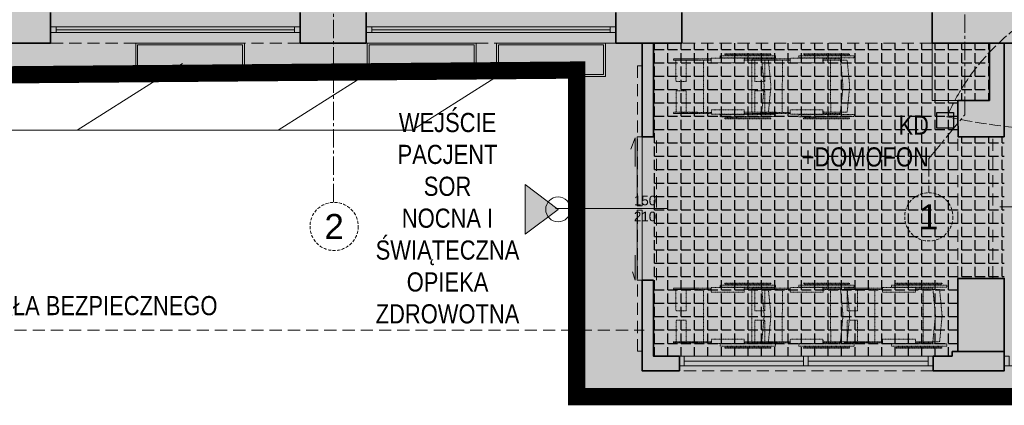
# Model space of a CAD drawing. Header units: millimetres. Extents: x -1413 to 4627, y 0 to 12711.
# Tile 67 of 247: x 775 to 1804, y 5872 to 6276. Entities that reach past the tile are written whole.
import ezdxf
from ezdxf.enums import TextEntityAlignment as Align

# ---------------------------------------------------------------- set-up
doc = ezdxf.new("R2010")
doc.units = ezdxf.units.MM
for name, pattern in [('ACAD_ISO02W100', [15, 12, -3]), ('CACHE2', [4.7625, 3.175, -1.5875]), ('CENTER2', [28.575, 19.05, -3.175, 3.175, -3.175]), ('CONTINU', [0]), ('DASHED', [19.05, 12.7, -6.35]), ('DASHED2', [0.375, 0.25, -0.125]), ('HIDDEN', [0.375, 0.25, -0.125])]:
    doc.linetypes.add(name, pattern=pattern)
for name, color, linetype in [('72', 1, 'Continuous'), ('_okna last okna', 251, 'Continuous'), ('sq_sc.kurtynowa', 4, 'Continuous'), ('SQ_STREFY FUNKCJONALNE', 7, 'Continuous')]:
    doc.layers.add(name, color=color, linetype=linetype)
for name, color, linetype, lineweight in [('SQ-Przerywana', 252, 'DASHED', 5), ('SQ_Drzwi', 170, 'Continuous', 9), ('SQ_HATCH', 140, 'Continuous', 13), ('SQ_ISTN.Ściany', 140, 'Continuous', 35), ('SQ_Nadproża', 112, 'DASHED', 13), ('Sq_Okna', 170, 'Continuous', 9), ('SQ_Opisy', 7, 'Continuous', 18), ('SQ_Osie', 220, 'CENTER2', 9), ('SQ_PROJ.Ściany', 7, 'Continuous', 35), ('SQ_TECHNOLOGIA', 251, 'Continuous', 9), ('SQ_TECHNOLOGIA I WYPOSAŻENIE', 8, 'Continuous', 5), ('SQ_ZAKRES_OPRACOWANIA', 7, 'ACAD_ISO02W100', 20)]:
    doc.layers.add(name, color=color, linetype=linetype, lineweight=lineweight)
doc.layers.add('SQ_STOLARKA ISTNIEJĄCA', color=7, linetype='Continuous', lineweight=9, true_color=0x575757)
doc.layers.add('SQ_Widok', color=7, linetype='DASHED', lineweight=15, true_color=0x474747)
doc.styles.add('Arial Narrow_2', font='ARIALN.TTF', dxfattribs={"height": 20})
doc.styles.get("Standard").update_dxf_attribs({"font": 'arial.ttf'})
pattern_1 = [(0, (0, 0), (0, 13.97), [10.16, -3.81]), (90, (0, 0), (-13.97, 9e-16), [10.16, -3.81])]

# ---------------------------------------------------------------- blocks, each defined once
blk = doc.blocks.new('osie bud A')
at = {"layer": 'SQ_Osie'}
for p, q in [((23474.3, 19372.6), (23474.3, 17597.3)), ((22852.1, 19327), (22852.1, 19362.9)), ((22852.1, 19327), (22814.4, 19281.4)), ((22814.4, 19281.4), (22815.5, 17546.8))]:
    blk.add_line(p, q, dxfattribs=at)
at = {"layer": 'SQ_Osie', "linetype": 'ByBlock'}
for centre in [(23473.6, 19398.1), (22852.1, 19388.1)]:
    blk.add_circle(centre, 25.2, dxfattribs=at)
at = {"layer": 'SQ_Osie'}
for s, p in [('2', (23473.6, 19398.1)), ('1', (22852.1, 19388.1))]:
    blk.add_text(s, height=26, rotation=180, dxfattribs=at).set_placement(p, align=Align.MIDDLE_CENTER)
blk = doc.blocks.new('stan projektowany')
at = {"layer": 'SQ_HATCH'}
h = blk.add_hatch(dxfattribs=at)
h.set_pattern_fill('ANGLE')
h.set_pattern_definition([(0, (-10464.962, 6233.929), (0, 6.985), [5.08, -1.905]), (90, (-10464.962, 6233.929), (-6.985, 4e-16), [5.08, -1.905])])
h.paths.add_polyline_path([(-15233.1, 8198.7), (-15198.1, 8198.7), (-15176.6, 8198.7), (-15176.6, 8216.2), (-15144.6, 8216.2), (-15144.6, 8147.2), (-15144.6, 7886.2), (-15144.6, 7837.2), (-15144.6, 7734.8), (-15104.7, 7734.8), (-15104.6, 10535.6), (-15737.6, 10535.6), (-15737.6, 10615.6), (-15789.6, 10615.6), (-16075.6, 10615.6), (-16075.6, 9587.3), (-16120.1, 9587.3), (-16120.1, 9436.6), (-16071.6, 9436.6), (-16071.6, 9307.6), (-16259.6, 9307.6), (-16259.6, 8898.7), (-16704.6, 8898.7), (-16704.6, 7768.2), (-16704.6, 7751.8), (-16685.6, 7751.8), (-16685.6, 7130.6), (-16718.1, 7131.6), (-16718.1, 7178.2), (-16999.6, 7178.2), (-16999.6, 7808.2), (-19394.6, 7808.2), (-19394.6, 6211.2), (-19462.5, 6211.2), (-19462.5, 5925.5), (-18509.3, 5925.5), (-18509.3, 6211.2), (-17103, 6223), (-17103, 5881.5), (-15104.7, 5873.3), (-15104.7, 7734.8), (-15144.6, 7734.8), (-15144.6, 7707.2), (-15176.6, 7707.2), (-15176.6, 7706.7), (-15176.6, 7706.7), (-15259.9, 7706.7), (-15259.9, 7706.8), (-15259.9, 7707.2), (-15292.7, 7707.2), (-15292.7, 7696.7), (-15292.7, 7696.7), (-15292.7, 7706.7), (-15297.7, 7706.6), (-15297.7, 7699.4, 0.414214), (-15297.4, 7699.1), (-15296.5, 7699.1, -0.414214), (-15296.2, 7698.8), (-15296.2, 7696.9, 0.527766), (-15295.9, 7696.6, -0.450501), (-15295.3, 7696.1, -0.414104), (-15295.8, 7695.5), (-15295.1, 7695.5), (-15295.8, 7695.5, -0.414323), (-15296.3, 7696.1, -0.409171), (-15295.9, 7696.7, -0.450389), (-15296.2, 7696.9), (-15296.2, 7698.8, 0.414214), (-15296.5, 7699.1), (-15297.4, 7699.1, -0.414214), (-15297.7, 7699.4), (-15297.7, 7706.6), (-15292.7, 7706.7), (-15292.7, 7707.2), (-15259.9, 7707.2), (-15259.9, 7734.8), (-15473.3, 7734.8), (-15473.3, 7771.1, -0.414214), (-15477.3, 7775.1, -1), (-15469.3, 7775.1, -0.414214), (-15473.3, 7771.1), (-15473.3, 7749.3), (-15457.7, 7749.3), (-15457.7, 7760.1), (-15458, 7760.2), (-15458, 7773.9), (-15458, 7787.5), (-15457.7, 7799.3), (-15457.7, 7787.6), (-15431.6, 7791.4, -0.038172), (-15428, 7791.6, -0.032853), (-15424.8, 7791.4, -0.057631), (-15419.7, 7790.2, -0.057695), (-15415.5, 7788, -0.068919), (-15411.9, 7784.8, -0.070278), (-15409.4, 7780.9, -0.066142), (-15408.2, 7776.7, -0.045653), (-15407.9, 7773.2, -0.032968), (-15408.1, 7770.7, -0.068737), (-15409.4, 7766.3, -0.070278), (-15411.9, 7762.4, -0.068919), (-15415.5, 7759.2, -0.057695), (-15419.7, 7757, -0.057631), (-15424.8, 7755.8, -0.032853), (-15428, 7755.6, -0.033182), (-15431.2, 7755.8), (-15457.7, 7760.1), (-15457.7, 7749.3), (-15473.3, 7749.3), (-15473.3, 7734.8), (-15259.9, 7734.8), (-15259.9, 7837.1), (-15259.9, 7837.1), (-15259.9, 7837.1), (-15176.6, 7837.2), (-15176.6, 7734.8), (-15144.6, 7734.8), (-15144.6, 7837.2), (-15144.6, 7886.2), (-15176.6, 7886.2), (-15176.6, 8147.2), (-15176.6, 8163.7), (-15198.1, 8163.7), (-15233.1, 8163.7)])
at = {"layer": 'SQ_HATCH', "linetype": 'ByBlock', "true_color": 0x939598}
for points in [[(-16731.6, 6283.2), (-16993.1, 6283.2), (-16993.1, 6251.2), (-16731.6, 6251.2)], [(-17022.6, 6251.2), (-17034.6, 6251.2), (-17034.6, 6153.2), (-17022.6, 6153.2)], [(-16656.1, 6176.2), (-16656.1, 6251.2), (-16668.1, 6251.2), (-16671.6, 6251.2), (-16671.6, 6191.2), (-16704.6, 6191.2), (-16704.6, 6176.2), (-16704.5, 6153.2), (-16667.2, 6153.2), (-16656.1, 6153.2)], [(-16995.6, 5923.7), (-17016.3, 5923.7), (-17022.6, 5923.7), (-17022.6, 5951.2), (-17022.6, 6003.2), (-17034.6, 6003.2), (-17034.6, 5971.2), (-17034.6, 5951.2), (-17034.6, 5908.7), (-17016.3, 5908.7), (-16995.6, 5908.7)], [(-16656.1, 6005.1), (-16659.5, 6005.2), (-16704.6, 6005.2), (-16704.6, 5928.7), (-16656.1, 5928.7)], [(-16656.1, 5928.7), (-16704.6, 5928.7), (-16710.6, 5928.7), (-16710.6, 5923.7), (-16730.6, 5923.7), (-16730.6, 5908.7), (-16704.6, 5908.7), (-16656.1, 5908.7)]]:
    blk.add_hatch(color=252, dxfattribs=at).paths.add_polyline_path(points)
at = {"layer": 'SQ_Opisy'}
h = blk.add_hatch(color=7, dxfattribs=at)
h.dxf.hatch_style = 1
h.paths.add_polyline_path([(-17122.4, 6077.3), (-17156.8, 6051.3), (-17156.8, 6103.3)])
at = {"layer": '_okna last okna', "linetype": 'ByBlock'}
blk.add_line((-16704.6, 6171.2), (-16704.6, 6171.2), dxfattribs=at)
at = {"layer": 'SQ-Przerywana'}
for points in [[(-17019.6, 6003.2), (-17019.6, 6153.2)], [(-16668.1, 6005.2), (-16668.1, 6153.2)], [(-16656.1, 6005.1), (-16668.1, 6005.2)]]:
    blk.add_lwpolyline(points, dxfattribs=at)
at = {"layer": 'SQ_Drzwi', "linetype": 'DASHED'}
blk.add_lwpolyline([(-17034.6, 5929), (-17039.6, 5929), (-17039.6, 6227.3), (-17034.6, 6227.3)], dxfattribs=at)
at = {"layer": 'SQ_Drzwi'}
for points in [[(-17041.9, 6152.2), (-17046.3, 6140.3)], [(-17041.9, 6122.2), (-17041.9, 6152.2)], [(-17034.6, 6080.9), (-17034.6, 6153.2), (-17039.7, 6153.2), (-17039.7, 6080.9), (-17034.6, 6080.9)], [(-17034.6, 6153.2), (-17034.6, 6080.9)], [(-17008.6, 6078.2), (-17125.2, 6078.2)], [(-16660.9, 6080.1), (-16571.5, 6080.1)], [(-17041.9, 6003.2), (-17041.9, 6029.6)], [(-17041.9, 6003.2), (-17044.7, 6012.2)]]:
    blk.add_lwpolyline(points, dxfattribs=at)
blk.add_lwpolyline([(-17034.6, 6003.2), (-17034.6, 6076.5), (-17039.7, 6076.5), (-17039.7, 6003.2)], close=True, dxfattribs=at)
blk.add_circle((-17122.4, 6077.3), 13, dxfattribs=at)
at = {"layer": 'SQ_ISTN.Ściany'}
for p, q in [((-17653.1, 6251.2), (-17653.1, 6283.2)), ((-17392.1, 6251.2), (-17392.1, 6283.2)), ((-17323.1, 6251.2), (-17323.1, 6283.2)), ((-17062.1, 6251.2), (-17062.1, 6283.2)), ((-16993.1, 6251.2), (-16993.1, 6283.2)), ((-16731.6, 6283.2), (-16731.6, 6251.2)), ((-17653.1, 6251.2), (-17722.1, 6251.2)), ((-17323.1, 6251.2), (-17392.1, 6251.2)), ((-16993.1, 6251.2), (-17062.1, 6251.2)), ((-16668.1, 6251.2), (-16731.6, 6251.2)), ((-16576.2, 6251.2), (-16668.1, 6251.2))]:
    blk.add_line(p, q, dxfattribs=at)
at = {"layer": 'SQ_Nadproża'}
for points in [[(-16704.6, 6005.2), (-16704.6, 6153.2)], [(-16730.6, 5908.7), (-16995.6, 5908.7)]]:
    blk.add_lwpolyline(points, dxfattribs=at)
at = {"layer": 'Sq_Okna'}
blk.add_line((-16548.1, 5913.7), (-16656.1, 5913.7), dxfattribs=at)
for points in [[(-16990.6, 5913.7), (-16995.6, 5913.7), (-16995.6, 5923.7), (-16990.6, 5923.7), (-16990.6, 5913.7)], [(-16735.6, 5923.7), (-16990.6, 5923.7)], [(-16990.6, 5918.7), (-16866.1, 5918.7)], [(-16861.1, 5913.7), (-16866.1, 5913.7), (-16866.1, 5923.7), (-16861.1, 5923.7), (-16861.1, 5913.7)], [(-16861.1, 5918.7), (-16735.6, 5918.7)], [(-16730.6, 5913.7), (-16735.6, 5913.7), (-16735.6, 5923.7), (-16730.6, 5923.7), (-16730.6, 5913.7)], [(-16651.1, 5913.7), (-16656.1, 5913.7), (-16656.1, 5923.7), (-16651.1, 5923.7), (-16651.1, 5913.7)], [(-16990.6, 5913.7), (-16735.6, 5913.7)]]:
    blk.add_lwpolyline(points, dxfattribs=at)
at = {"layer": 'SQ_Opisy'}
for p, q in [((-16731.6, 6251.2), (-16731.6, 6191.2)), ((-16731.6, 6191.2), (-16671.6, 6191.2))]:
    blk.add_line(p, q, dxfattribs=at)
blk.add_lwpolyline([(-17122.4, 6077.3), (-17156.8, 6051.3), (-17156.8, 6103.3)], close=True, dxfattribs=at)
at = {"layer": 'SQ_PROJ.Ściany'}
for p, q in [((-17034.6, 6251.2), (-17034.6, 6153.2)), ((-17022.6, 6251.2), (-17022.6, 6153.2)), ((-16671.6, 6191.2), (-16671.6, 6251.2)), ((-16704.6, 6191.2), (-16704.6, 6176.2)), ((-17034.6, 6153.2), (-17022.6, 6153.2)), ((-17034.6, 6003.2), (-17034.6, 5951.2)), ((-17034.6, 6003.2), (-17022.6, 6003.2)), ((-17034.6, 6003.2), (-17034.6, 5971.2)), ((-17034.6, 6003.2), (-17022.6, 6003.2)), ((-17022.6, 6003.2), (-17022.6, 5951.2)), ((-17022.6, 6003.2), (-17022.6, 5971.2))]:
    blk.add_line(p, q, dxfattribs=at)
for points in [[(-16671.6, 6251.2), (-16671.6, 6191.2), (-16704.6, 6191.2)], [(-16656.1, 6251.2), (-16656.1, 6176.2)], [(-16667.2, 6153.2), (-16704.5, 6153.2), (-16704.6, 6176.2)], [(-16697.2, 6176.2), (-16697.2, 6176.2)], [(-16656.1, 6176.2), (-16656.1, 6153.2)], [(-16667.2, 6153.2), (-16656.1, 6153.2)], [(-17034.6, 5951.2), (-17034.6, 5908.7), (-17016.3, 5908.7)], [(-17022.6, 5951.2), (-17022.6, 5923.7), (-17016.3, 5923.7)], [(-16710.6, 5923.7), (-16710.6, 5928.7)], [(-16710.6, 5928.7), (-16704.6, 5928.7)], [(-16656.1, 5928.7), (-16656.1, 5908.7), (-16704.6, 5908.7)], [(-17016.3, 5908.7), (-16995.6, 5908.7), (-16995.6, 5923.7), (-17016.3, 5923.7)], [(-16730.6, 5923.7), (-16710.6, 5923.7)], [(-16730.6, 5923.7), (-16730.6, 5908.7)], [(-16710.6, 5923.7), (-16710.6, 5923.7)], [(-16730.6, 5908.7), (-16704.6, 5908.7)]]:
    blk.add_lwpolyline(points, dxfattribs=at)
blk.add_lwpolyline([(-16704.6, 6005.2), (-16656.1, 6005.2), (-16656.1, 5928.7), (-16704.6, 5928.7)], close=True, dxfattribs=at)
at = {"layer": 'sq_sc.kurtynowa'}
blk.add_point((-16704.6, 5975.2), dxfattribs=at)
at = {"layer": 'SQ_STOLARKA ISTNIEJĄCA', "lineweight": 13}
for p, q in [((-17647.1, 6268.2), (-17398.1, 6268.2)), ((-17317.1, 6268.2), (-17068.1, 6268.2)), ((-17647.1, 6265.2), (-17398.1, 6265.2)), ((-17647.1, 6262.2), (-17398.1, 6262.2)), ((-17317.1, 6265.2), (-17068.1, 6265.2)), ((-17317.1, 6262.2), (-17068.1, 6262.2))]:
    blk.add_line(p, q, dxfattribs=at)
for points in [[(-17647.1, 6262.2), (-17647.1, 6268.2), (-17653.1, 6268.2), (-17653.1, 6262.2)], [(-17392.1, 6262.2), (-17392.1, 6268.2), (-17398.1, 6268.2), (-17398.1, 6262.2)], [(-17317.1, 6262.2), (-17317.1, 6268.2), (-17323.1, 6268.2), (-17323.1, 6262.2)], [(-17062.1, 6262.2), (-17062.1, 6268.2), (-17068.1, 6268.2), (-17068.1, 6262.2)], [(-17563.9, 6251.2), (-17450.1, 6251.2), (-17450.1, 6216.4), (-17563.9, 6216.4)], [(-17561.9, 6249.2), (-17452.1, 6249.2), (-17452.1, 6218.4), (-17561.9, 6218.4)], [(-17322, 6251.2), (-17208.2, 6251.2), (-17208.2, 6216.4), (-17322, 6216.4)], [(-17320, 6249.2), (-17210.2, 6249.2), (-17210.2, 6218.4), (-17320, 6218.4)], [(-17186.9, 6251.2), (-17073, 6251.2), (-17073, 6216.4), (-17186.9, 6216.4)], [(-17184.9, 6249.2), (-17075, 6249.2), (-17075, 6218.4), (-17184.9, 6218.4)]]:
    blk.add_lwpolyline(points, close=True, dxfattribs=at)
at = {"layer": 'SQ_Widok', "linetype": 'DASHED'}
blk.add_line((-18643.1, 5951.2), (-17032.5, 5951.2), dxfattribs=at)
at = {"layer": 'SQ_Widok'}
for points in [[(-17392.1, 6251.2), (-17653.1, 6251.2)], [(-17062.1, 6251.2), (-17323.1, 6251.2)], [(-16731.6, 6251.2), (-16993.1, 6251.2)]]:
    blk.add_lwpolyline(points, dxfattribs=at)
at = {"layer": 'SQ_Widok', "color": 250, "linetype": 'CONTINU', "true_color": 0x383838}
for points in [[(-18535, 6230), (-18425, 6160), (-17275, 6160)], [(-17515, 6230), (-17625, 6160)], [(-17305, 6230), (-17415, 6160)], [(-17165, 6230), (-17275, 6160)]]:
    blk.add_lwpolyline(points, dxfattribs=at)
at = {"layer": 'SQ_ZAKRES_OPRACOWANIA', "color": 251, "linetype": 'DASHED2', "ltscale": 100, "true_color": 0x636466, "const_width": 18}
blk.add_lwpolyline([(-15104.6, 10541.7), (-15104.7, 7946.2), (-14458.4, 7942.5), (-14458.4, 5881.5), (-17103, 5881.5), (-17103, 6223), (-18509.3, 6211.2)], dxfattribs=at)
at = {"layer": 'SQ_Osie', "linetype": 'CACHE2', "ltscale": 5, "rotation": 180}
blk.add_blockref('osie bud A', (6117.1, 25457.6), dxfattribs=at)
at = {"layer": 'Sq_Okna', "linetype": 'Continuous', "insert": (-17060.1, 6078.2), "char_height": 10, "attachment_point": 5}
blk.add_mtext('\\pxi5.7025;150\\P210', dxfattribs=at)
at = {"layer": 'SQ_Opisy', "char_height": 20, "attachment_point": 5, "style": 'Arial Narrow_2'}
for s, insert, width in [('WEJŚCIE \\PPACJENT\\PSOR \\PNOCNA I ŚWIĄTECZNA OPIEKA ZDROWOTNA', (-17238, 6068), 109.297), ('PRZEZIERNE ZADASZENIE Z POLIWĘGLANU LITEGO/ SZKŁA BEZPIECZNEGO', (-17904.2, 5973.7), 1164.576)]:
    blk.add_mtext(s, dxfattribs=dict(at, insert=insert, width=width))
blk = doc.blocks.new('WÓZEK')
at = {"layer": 'SQ_TECHNOLOGIA I WYPOSAŻENIE', "linetype": 'HIDDEN', "ltscale": 0.2}
for p, q in [((28890.6, 9642.4), (28889.8, 9641.4)), ((28890.6, 9642.4), (28910.8, 9626.9)), ((28922, 9618.3), (28890.6, 9642.4)), ((28878.2, 9621.9), (28891.9, 9639.8)), ((28886.7, 9615.4), (28900.3, 9633.2)), ((28910.1, 9625.8), (28889.8, 9641.4)), ((28889.8, 9641.4), (28921.2, 9617.3)), ((28886.7, 9615.4), (28878.2, 9621.9)), ((28886.7, 9615.4), (28878.2, 9621.9)), ((28881.5, 9578.9), (28914.8, 9622.2)), ((28858.7, 9596.4), (28872.4, 9614.2)), ((28880.8, 9607.7), (28872.3, 9614.3)), ((28922.4, 9618.9), (28919.5, 9615.1)), ((28946.8, 9594.1), (28919.5, 9615.1)), ((28922, 9618.3), (28921.2, 9617.3)), ((28949.7, 9597.9), (28922.4, 9618.9)), ((28931.3, 9615.2), (28930, 9613.5)), ((28931.3, 9615.2), (28930, 9613.5)), ((28975.9, 9578.3), (28930, 9613.5)), ((28931.3, 9615.2), (28977.2, 9580)), ((28936.5, 9613.9), (28935.9, 9613.1)), ((28973.9, 9583.9), (28935.9, 9613.1)), ((28936.5, 9613.9), (28974.6, 9584.7)), ((28867.1, 9589.9), (28880.8, 9607.7)), ((28856.5, 9598.1), (28855.7, 9597)), ((28856.6, 9598), (28855.7, 9597)), ((28866.5, 9588.7), (28855.7, 9597)), ((28855.7, 9597), (28887.1, 9572.9)), ((28887.9, 9573.9), (28856.6, 9598)), ((28876.8, 9582.5), (28863.3, 9592.8)), ((28921.6, 9548.1), (28954.8, 9591.5)), ((28949.7, 9597.9), (28946.8, 9594.1)), ((28949.7, 9597.9), (28946.8, 9594.1)), ((28949.7, 9597.9), (28947.4, 9595)), ((28949.7, 9597.9), (28947.4, 9595)), ((28968.5, 9580.9), (28948.5, 9596.3)), ((28949.3, 9597.4), (28963.8, 9586.3)), ((28876, 9581.4), (28865.9, 9589.1)), ((28948.4, 9561.9), (28963, 9585.2)), ((28954, 9557.7), (28968.5, 9580.9)), ((28963.8, 9586.3), (28963, 9585.2)), ((28974.6, 9584.7), (28973.9, 9583.9)), ((28886.7, 9572.3), (28889.6, 9576.1)), ((28914, 9551.4), (28886.7, 9572.3)), ((28887.1, 9572.9), (28887.9, 9573.9)), ((28916.9, 9555.2), (28889.6, 9576.1)), ((28977.2, 9580), (28975.9, 9578.3)), ((28892.5, 9564.7), (28893.8, 9566.4)), ((28892.5, 9564.7), (28893.8, 9566.4)), ((28892.5, 9564.7), (28938.4, 9529.5)), ((28939.7, 9531.2), (28893.8, 9566.4)), ((28895.1, 9560), (28895.8, 9560.8)), ((28895.1, 9560), (28933.2, 9530.8)), ((28933.8, 9531.6), (28895.8, 9560.8)), ((28948.4, 9561.9), (28929.7, 9541.9)), ((28914, 9551.4), (28916.9, 9555.2)), ((28914, 9551.4), (28916.9, 9555.2)), ((28914, 9551.4), (28916.3, 9554.3)), ((28914, 9551.4), (28916.3, 9554.3)), ((28914.4, 9551.9), (28928.9, 9540.8)), ((28935.3, 9537.6), (28915.2, 9553)), ((28954, 9557.7), (28935.3, 9537.6)), ((28928.9, 9540.8), (28929.7, 9541.9)), ((28933.2, 9530.8), (28933.8, 9531.6)), ((28938.4, 9529.5), (28939.7, 9531.2))]:
    blk.add_line(p, q, dxfattribs=at)
blk = doc.blocks.new('WYPOSAŻENIE')
at = {"layer": '72', "color": 30, "linetype": 'ACAD_ISO02W100', "lineweight": 9, "true_color": 0xf26722}
for points in [[(6914.8, -3480.2, 0.310963), (7700.8, -3147.4), (7698.9, -3160.5)], [(5004.8, -3453.8, -0.22188), (7230.1, -3359), (7223.3, -3350.2)], [(6914.8, -3480.2, -0.418188), (7230.1, -3359), (7223.3, -3350.2)]]:
    blk.add_lwpolyline(points, format="xyb", dxfattribs=at)
at = {"layer": '72', "color": 30, "true_color": 0xf26722}
blk.add_lwpolyline([(6904.3, -3475.7), (6921.6, -3475.7), (6921.6, -3492.2), (6904.3, -3492.2)], close=True, dxfattribs=at)
at = {"layer": '_okna last okna', "color": 30, "linetype": 'ByBlock', "true_color": 0xf26722}
blk.add_line((6926.3, -3483.1), (6926.3, -3483.1), dxfattribs=at)
at = {"layer": 'sq_sc.kurtynowa'}
blk.add_point((6926.3, -3679.1), dxfattribs=at)
at = {"layer": 'SQ_TECHNOLOGIA', "rotation": 37.50044440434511}
for p in [(-10421.3, -28657), (-10339, -28657), (-10421.3, -28896.8), (-10339, -28896.8), (-10242.4, -28896.8)]:
    blk.add_blockref('WÓZEK', p, dxfattribs=at)
at = {"layer": '72', "color": 30, "true_color": 0xf26722, "insert": (6841.3, -3505.6), "char_height": 20, "width": 109.297, "attachment_point": 5, "style": 'Arial Narrow_2'}
blk.add_mtext('\\pxqr;KD^J+DOMOFON', dxfattribs=at)

msp = doc.modelspace()

# ---------------------------------------------------------------- hatches: boundary and pattern name
at = {"layer": 'SQ_HATCH'}
h = msp.add_hatch(dxfattribs=at)
h.set_pattern_fill('ANGLE')
h.set_pattern_definition([(0, (7995.666, 6233.929), (0, 6.985), [5.08, -1.905]), (90, (7995.666, 6233.929), (-6.985, 4e-16), [5.08, -1.905])])
h.paths.add_polyline_path([(3227.5, 8198.7), (3262.5, 8198.7), (3284, 8198.7), (3284, 8216.2), (3316, 8216.2), (3316, 8147.2), (3316, 7886.2), (3316, 7837.2), (3316, 7734.8), (3356, 7734.8), (3356, 10535.6), (2723, 10535.6), (2723, 10615.6), (2671, 10615.6), (2385, 10615.6), (2385, 9587.3), (2340.5, 9587.3), (2340.5, 9436.6), (2389, 9436.6), (2389, 9307.6), (2201, 9307.6), (2201, 8898.7), (1756, 8898.7), (1756, 7768.2), (1756, 7751.8), (1775.1, 7751.8), (1775.1, 7130.6), (1742.5, 7131.6), (1742.5, 7178.2), (1461, 7178.2), (1461, 7808.2), (-934, 7808.2), (-934, 6211.2), (-1001.9, 6211.2), (-1001.9, 5925.5), (-48.6, 5925.5), (-48.6, 6211.2), (1357.6, 6223), (1357.6, 5881.5), (3356, 5873.3), (3356, 7734.8), (3316, 7734.8), (3316, 7707.2), (3284, 7707.2), (3284, 7706.7), (3284, 7706.7), (3200.7, 7706.7), (3200.8, 7706.8), (3200.8, 7707.2), (3167.9, 7707.2), (3167.9, 7696.7), (3167.9, 7696.7), (3167.9, 7706.7), (3162.9, 7706.6), (3162.9, 7699.4, 0.414214), (3163.2, 7699.1), (3164.1, 7699.1, -0.414214), (3164.4, 7698.8), (3164.4, 7696.9, 0.527766), (3164.8, 7696.6, -0.450501), (3165.4, 7696.1, -0.414104), (3164.8, 7695.5), (3165.6, 7695.5), (3164.8, 7695.5, -0.414323), (3164.3, 7696.1, -0.409171), (3164.8, 7696.7, -0.450389), (3164.4, 7696.9), (3164.4, 7698.8, 0.414214), (3164.1, 7699.1), (3163.2, 7699.1, -0.414214), (3162.9, 7699.4), (3162.9, 7706.6), (3167.9, 7706.7), (3167.9, 7707.2), (3200.8, 7707.2), (3200.8, 7734.8), (2987.3, 7734.8), (2987.3, 7771.1, -0.414214), (2983.3, 7775.1, -1), (2991.3, 7775.1, -0.414214), (2987.3, 7771.1), (2987.3, 7749.3), (3002.9, 7749.3), (3002.9, 7760.1), (3002.7, 7760.2), (3002.7, 7773.9), (3002.7, 7787.5), (3002.9, 7799.3), (3002.9, 7787.6), (3029, 7791.4, -0.038172), (3032.6, 7791.6, -0.032853), (3035.8, 7791.4, -0.057631), (3040.9, 7790.2, -0.057695), (3045.1, 7788, -0.068919), (3048.8, 7784.8, -0.070278), (3051.2, 7780.9, -0.066142), (3052.5, 7776.7, -0.045653), (3052.7, 7773.2, -0.032968), (3052.5, 7770.7, -0.068737), (3051.2, 7766.3, -0.070278), (3048.8, 7762.4, -0.068919), (3045.1, 7759.2, -0.057695), (3040.9, 7757, -0.057631), (3035.8, 7755.8, -0.032853), (3032.6, 7755.6, -0.033182), (3029.5, 7755.8), (3002.9, 7760.1), (3002.9, 7749.3), (2987.3, 7749.3), (2987.3, 7734.8), (3200.8, 7734.8), (3200.8, 7837.1), (3200.7, 7837.1), (3200.8, 7837.1), (3284, 7837.2), (3284, 7734.8), (3316, 7734.8), (3316, 7837.2), (3316, 7886.2), (3284, 7886.2), (3284, 8147.2), (3284, 8163.7), (3262.5, 8163.7), (3227.5, 8163.7)])
at = {"layer": 'SQ_STREFY FUNKCJONALNE', "true_color": 0xed1f24}
h = msp.add_hatch(dxfattribs=at)
h.set_pattern_fill('ANGLE', color=240, scale=2)
h.set_pattern_definition(pattern_1)
h.paths.add_polyline_path([(1804.5, 6153.2), (1756.1, 6153), (1756, 6191.2), (1789, 6191.2), (1789, 6251.2), (1438, 6251.2), (1438, 5923.7), (1756, 5979.3), (1756, 6005.2), (1804.5, 6005.1)])
h = msp.add_hatch(dxfattribs=at)
h.set_pattern_fill('ANGLE', color=240, scale=2)
h.set_pattern_definition(pattern_1)
h.paths.add_polyline_path([(2960.7, 6192), (2960.7, 6251.2), (1804, 6251.2), (1804.6, 5987.9)])
at = {"layer": 'SQ_STREFY FUNKCJONALNE', "true_color": 0xf8991e}
h = msp.add_hatch(dxfattribs=at)
h.set_pattern_fill('ANGLE', color=30, scale=2)
h.set_pattern_definition(pattern_1)
h.paths.add_polyline_path([(1438, 5923.7), (1750, 5923.7), (1750, 5928.7), (1756, 5928.7), (1756, 5979.3)])

# ---------------------------------------------------------------- block references
at = {"layer": 'SQ_TECHNOLOGIA'}
msp.add_blockref('WYPOSAŻENIE', (-5170.3, 9654.3), dxfattribs=at)
at = {"layer": 'SQ_ZAKRES_OPRACOWANIA', "color": 251, "linetype": 'DASHED2', "ltscale": 100, "true_color": 0x636466}
msp.add_blockref('stan projektowany', (18460.6, 0), dxfattribs=at)

doc.saveas('drawing.dxf')
